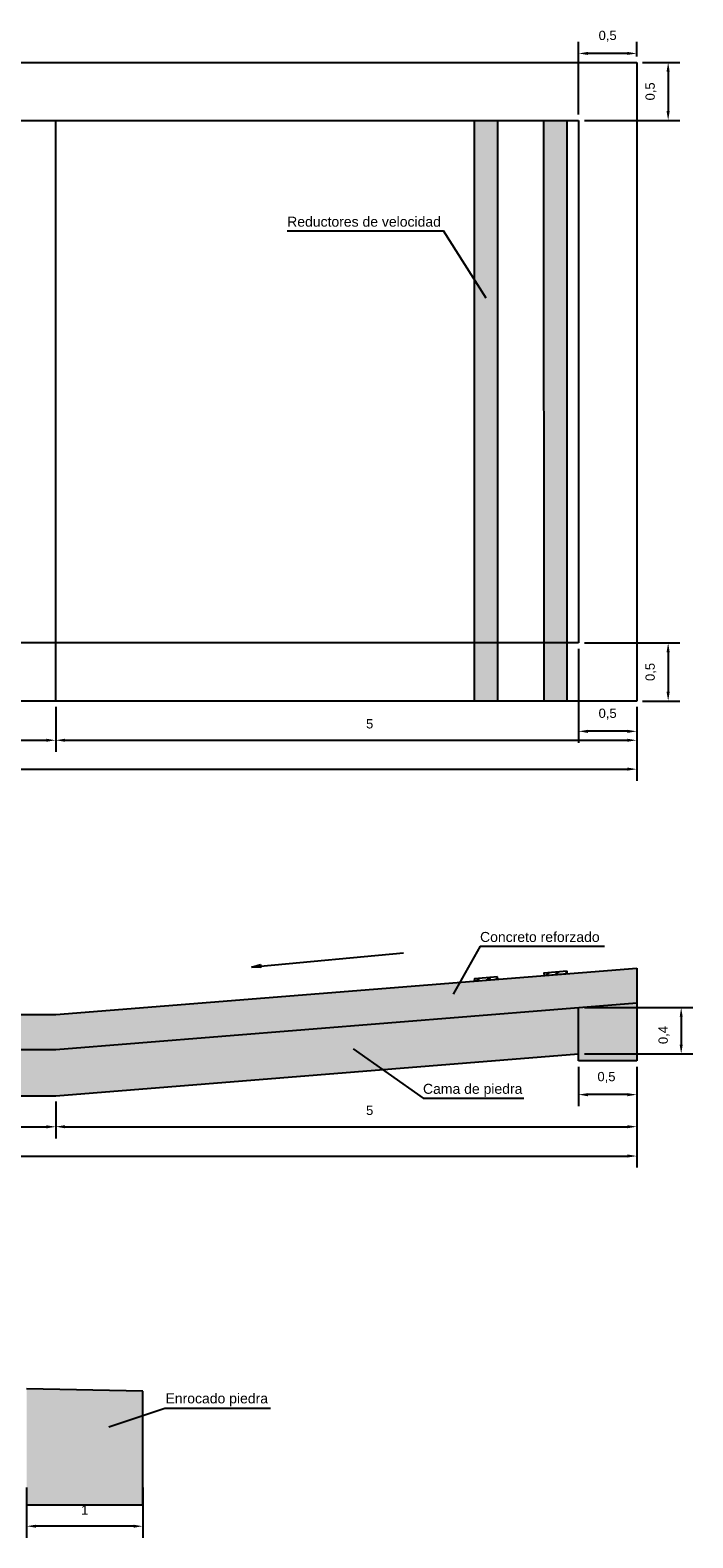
# Model space of a CAD drawing. Header units: millimetres. Extents: x 0 to 43.2, y 253 to 289.9.
# Tile 4 of 5: x 37.5 to 43.2, y 253.1 to 266.1. Entities that reach past the tile are written whole.
import ezdxf

# ---------------------------------------------------------------- set-up
doc = ezdxf.new("R2010")
doc.units = ezdxf.units.MM
doc.linetypes.add('DASHED2', pattern=[9.525, 6.35, -3.175])
for name, color, linetype in [('Concreto', 232, 'Continuous'), ('Medidas', 232, 'Continuous'), ('reducores', 190, 'Continuous'), ('roca', 32, 'Continuous'), ('sopte', 200, 'DASHED2')]:
    doc.layers.add(name, color=color, linetype=linetype)
doc.styles.get("Standard").update_dxf_attribs({"font": 'arial.ttf'})
doc.dimstyles.new('ISO-25', dxfattribs={"dimtxt": 2.5, "dimasz": 2.5, "dimexe": 1.25, "dimexo": 0.625, "dimtad": 1, "dimtxsty": 'Standard', "dimcen": 2.5, "dimadec": 0, "dimazin": 0, "dimtfac": 1, "dimtmove": 0, "dimatfit": 3, "dimfxl": 1, "dimarcsym": 0})

# ---------------------------------------------------------------- blocks, each defined once
blk = doc.blocks.new('*D12')
at = {"layer": 'Defpoints', "color": 0, "transparency": 16777216}
for p in [(26.735, 257.195), (42.735, 257.195), (42.735, 256.376)]:
    blk.add_point(p, dxfattribs=at)
at = {"layer": 'Medidas', "color": 0, "lineweight": -2, "transparency": 16777216}
for p, q in [((26.735, 257.145), (26.735, 256.276)), ((42.735, 257.145), (42.735, 256.276)), ((26.815, 256.376), (42.655, 256.376))]:
    blk.add_line(p, q, dxfattribs=at)
at = {"layer": 'Medidas', "color": 0, "transparency": 16777216}
for points in [[(26.815, 256.39), (26.815, 256.363), (26.735, 256.376)], [(42.655, 256.39), (42.655, 256.363), (42.735, 256.376)]]:
    blk.add_solid(points, dxfattribs=at)
at = {"layer": 'Medidas', "color": 0, "transparency": 16777216, "insert": (34.735, 256.517), "char_height": 0.08, "attachment_point": 5}
blk.add_mtext('16', dxfattribs=at)
blk = doc.blocks.new('*D15')
at = {"layer": 'Defpoints', "color": 0, "transparency": 16777216}
for p in [(31.735, 256.895), (37.735, 256.895), (37.735, 256.628)]:
    blk.add_point(p, dxfattribs=at)
at = {"layer": 'Medidas', "color": 0, "lineweight": -2, "transparency": 16777216}
for p, q in [((31.735, 256.845), (31.735, 256.528)), ((37.735, 256.845), (37.735, 256.528)), ((31.815, 256.628), (37.655, 256.628))]:
    blk.add_line(p, q, dxfattribs=at)
at = {"layer": 'Medidas', "color": 0, "transparency": 16777216}
for points in [[(31.815, 256.641), (31.815, 256.614), (31.735, 256.628)], [(37.655, 256.641), (37.655, 256.614), (37.735, 256.628)]]:
    blk.add_solid(points, dxfattribs=at)
at = {"layer": 'Medidas', "color": 0, "transparency": 16777216, "insert": (34.735, 256.769), "char_height": 0.08, "attachment_point": 5}
blk.add_mtext('6', dxfattribs=at)
blk = doc.blocks.new('*D17')
at = {"layer": 'Defpoints', "color": 0, "transparency": 16777216}
for p in [(42.735, 257.195), (37.735, 256.895), (42.735, 256.629)]:
    blk.add_point(p, dxfattribs=at)
at = {"layer": 'Medidas', "color": 0, "lineweight": -2, "transparency": 16777216}
for p, q in [((42.735, 257.145), (42.735, 256.529)), ((37.735, 256.845), (37.735, 256.529)), ((37.815, 256.629), (42.655, 256.629))]:
    blk.add_line(p, q, dxfattribs=at)
at = {"layer": 'Medidas', "color": 0, "transparency": 16777216}
for points in [[(37.815, 256.642), (37.815, 256.615), (37.735, 256.629)], [(42.655, 256.642), (42.655, 256.615), (42.735, 256.629)]]:
    blk.add_solid(points, dxfattribs=at)
at = {"layer": 'Medidas', "color": 0, "transparency": 16777216, "insert": (40.437, 256.769), "char_height": 0.08, "attachment_point": 5}
blk.add_mtext('5', dxfattribs=at)
blk = doc.blocks.new('*D18')
at = {"layer": 'Defpoints', "color": 0, "transparency": 16777216}
for p in [(42.235, 257.195), (42.735, 257.195), (42.235, 256.905)]:
    blk.add_point(p, dxfattribs=at)
at = {"layer": 'Medidas', "color": 0, "lineweight": -2, "transparency": 16777216}
for p, q in [((42.235, 257.145), (42.235, 256.805)), ((42.735, 257.145), (42.735, 256.805)), ((42.655, 256.905), (42.315, 256.905))]:
    blk.add_line(p, q, dxfattribs=at)
at = {"layer": 'Medidas', "color": 0, "transparency": 16777216}
for points in [[(42.315, 256.918), (42.315, 256.891), (42.235, 256.905)], [(42.655, 256.918), (42.655, 256.891), (42.735, 256.905)]]:
    blk.add_solid(points, dxfattribs=at)
at = {"layer": 'Medidas', "color": 0, "transparency": 16777216, "insert": (42.475, 257.053), "char_height": 0.08, "attachment_point": 5}
blk.add_mtext('0,5', dxfattribs=at)
blk = doc.blocks.new('*D21')
at = {"layer": 'Defpoints', "color": 0, "transparency": 16777216}
for p in [(42.235, 257.655), (42.235, 257.255), (43.118, 257.255)]:
    blk.add_point(p, dxfattribs=at)
at = {"layer": 'Medidas', "color": 0, "lineweight": -2, "transparency": 16777216}
for p, q in [((42.285, 257.655), (43.218, 257.655)), ((43.118, 257.575), (43.118, 257.335)), ((42.285, 257.255), (43.218, 257.255))]:
    blk.add_line(p, q, dxfattribs=at)
at = {"layer": 'Medidas', "color": 0, "transparency": 16777216}
for points in [[(43.105, 257.575), (43.131, 257.575), (43.118, 257.655)], [(43.105, 257.335), (43.131, 257.335), (43.118, 257.255)]]:
    blk.add_solid(points, dxfattribs=at)
at = {"layer": 'Medidas', "color": 0, "transparency": 16777216, "insert": (42.97, 257.418), "char_height": 0.08, "attachment_point": 5, "rotation": 90}
blk.add_mtext('0,4', dxfattribs=at)
blk = doc.blocks.new('*D28')
at = {"layer": 'Defpoints', "color": 0, "transparency": 16777216}
for p in [(37.485, 253.572), (38.485, 253.572), (37.485, 253.188)]:
    blk.add_point(p, dxfattribs=at)
at = {"layer": 'Medidas', "color": 0, "lineweight": -2, "transparency": 16777216}
for p, q in [((37.485, 253.522), (37.485, 253.088)), ((38.485, 253.522), (38.485, 253.088)), ((38.405, 253.188), (37.565, 253.188))]:
    blk.add_line(p, q, dxfattribs=at)
at = {"layer": 'Medidas', "color": 0, "transparency": 16777216}
for points in [[(37.565, 253.201), (37.565, 253.175), (37.485, 253.188)], [(38.405, 253.201), (38.405, 253.175), (38.485, 253.188)]]:
    blk.add_solid(points, dxfattribs=at)
at = {"layer": 'Medidas', "color": 0, "transparency": 16777216, "insert": (37.985, 253.328), "char_height": 0.08, "attachment_point": 5}
blk.add_mtext('1', dxfattribs=at)
blk = doc.blocks.new('*D36')
at = {"layer": 'Defpoints', "color": 0, "transparency": 16777216}
for p in [(26.735, 260.295), (42.735, 260.295), (42.735, 259.708)]:
    blk.add_point(p, dxfattribs=at)
at = {"layer": 'Medidas', "color": 0, "lineweight": -2, "transparency": 16777216}
for p, q in [((26.735, 260.245), (26.735, 259.608)), ((42.735, 260.245), (42.735, 259.608)), ((26.815, 259.708), (42.655, 259.708))]:
    blk.add_line(p, q, dxfattribs=at)
at = {"layer": 'Medidas', "color": 0, "transparency": 16777216}
for points in [[(26.815, 259.722), (26.815, 259.695), (26.735, 259.708)], [(42.655, 259.722), (42.655, 259.695), (42.735, 259.708)]]:
    blk.add_solid(points, dxfattribs=at)
at = {"layer": 'Medidas', "color": 0, "transparency": 16777216, "insert": (34.735, 259.849), "char_height": 0.08, "attachment_point": 5}
blk.add_mtext('16', dxfattribs=at)
blk = doc.blocks.new('*D37')
at = {"layer": 'Defpoints', "color": 0, "transparency": 16777216}
for p in [(31.735, 259.995), (37.735, 259.995), (37.735, 259.957)]:
    blk.add_point(p, dxfattribs=at)
at = {"layer": 'Medidas', "color": 0, "lineweight": -2, "transparency": 16777216}
for p, q in [((31.815, 259.957), (37.655, 259.957)), ((31.735, 259.945), (31.735, 259.857)), ((37.735, 259.945), (37.735, 259.857))]:
    blk.add_line(p, q, dxfattribs=at)
at = {"layer": 'Medidas', "color": 0, "transparency": 16777216}
for points in [[(31.815, 259.97), (31.815, 259.944), (31.735, 259.957)], [(37.655, 259.97), (37.655, 259.944), (37.735, 259.957)]]:
    blk.add_solid(points, dxfattribs=at)
at = {"layer": 'Medidas', "color": 0, "transparency": 16777216, "insert": (34.735, 260.098), "char_height": 0.08, "attachment_point": 5}
blk.add_mtext('6', dxfattribs=at)
blk = doc.blocks.new('*D39')
at = {"layer": 'Defpoints', "color": 0, "transparency": 16777216}
for p in [(37.735, 260.295), (42.735, 260.295), (42.735, 259.957)]:
    blk.add_point(p, dxfattribs=at)
at = {"layer": 'Medidas', "color": 0, "lineweight": -2, "transparency": 16777216}
for p, q in [((37.735, 260.245), (37.735, 259.857)), ((42.735, 260.245), (42.735, 259.857)), ((37.815, 259.957), (42.655, 259.957))]:
    blk.add_line(p, q, dxfattribs=at)
at = {"layer": 'Medidas', "color": 0, "transparency": 16777216}
for points in [[(37.815, 259.97), (37.815, 259.944), (37.735, 259.957)], [(42.655, 259.97), (42.655, 259.944), (42.735, 259.957)]]:
    blk.add_solid(points, dxfattribs=at)
at = {"layer": 'Medidas', "color": 0, "transparency": 16777216, "insert": (40.437, 260.098), "char_height": 0.08, "attachment_point": 5}
blk.add_mtext('5', dxfattribs=at)
blk = doc.blocks.new('*D53')
at = {"layer": 'Defpoints', "color": 0, "transparency": 16777216}
for p in [(42.235, 265.872), (42.735, 265.795), (42.235, 265.295)]:
    blk.add_point(p, dxfattribs=at)
at = {"layer": 'Medidas', "color": 0, "lineweight": -2, "transparency": 16777216}
for p, q in [((42.235, 265.345), (42.235, 265.972)), ((42.735, 265.845), (42.735, 265.972)), ((42.655, 265.872), (42.315, 265.872))]:
    blk.add_line(p, q, dxfattribs=at)
at = {"layer": 'Medidas', "color": 0, "transparency": 16777216}
for points in [[(42.315, 265.885), (42.315, 265.859), (42.235, 265.872)], [(42.655, 265.885), (42.655, 265.859), (42.735, 265.872)]]:
    blk.add_solid(points, dxfattribs=at)
at = {"layer": 'Medidas', "color": 0, "transparency": 16777216, "insert": (42.485, 266.02), "char_height": 0.08, "attachment_point": 5}
blk.add_mtext('0,5', dxfattribs=at)
blk = doc.blocks.new('*D54')
at = {"layer": 'Defpoints', "color": 0, "transparency": 16777216}
for p in [(42.735, 265.795), (42.235, 265.295), (43.006, 265.295)]:
    blk.add_point(p, dxfattribs=at)
at = {"layer": 'Medidas', "color": 0, "lineweight": -2, "transparency": 16777216}
for p, q in [((42.785, 265.795), (43.106, 265.795)), ((43.006, 265.715), (43.006, 265.375)), ((42.285, 265.295), (43.106, 265.295))]:
    blk.add_line(p, q, dxfattribs=at)
at = {"layer": 'Medidas', "color": 0, "transparency": 16777216}
for points in [[(42.992, 265.715), (43.019, 265.715), (43.006, 265.795)], [(42.992, 265.375), (43.019, 265.375), (43.006, 265.295)]]:
    blk.add_solid(points, dxfattribs=at)
at = {"layer": 'Medidas', "color": 0, "transparency": 16777216, "insert": (42.858, 265.545), "char_height": 0.08, "attachment_point": 5, "rotation": 90}
blk.add_mtext('0,5', dxfattribs=at)
blk = doc.blocks.new('*D55')
at = {"layer": 'Defpoints', "color": 0, "transparency": 16777216}
for p in [(42.235, 260.795), (42.735, 260.295), (42.235, 260.034)]:
    blk.add_point(p, dxfattribs=at)
at = {"layer": 'Medidas', "color": 0, "lineweight": -2, "transparency": 16777216}
for p, q in [((42.235, 260.745), (42.235, 259.934)), ((42.735, 260.245), (42.735, 259.934)), ((42.655, 260.034), (42.315, 260.034))]:
    blk.add_line(p, q, dxfattribs=at)
at = {"layer": 'Medidas', "color": 0, "transparency": 16777216}
for points in [[(42.315, 260.047), (42.315, 260.02), (42.235, 260.034)], [(42.655, 260.047), (42.655, 260.02), (42.735, 260.034)]]:
    blk.add_solid(points, dxfattribs=at)
at = {"layer": 'Medidas', "color": 0, "transparency": 16777216, "insert": (42.485, 260.182), "char_height": 0.08, "attachment_point": 5}
blk.add_mtext('0,5', dxfattribs=at)
blk = doc.blocks.new('*D56')
at = {"layer": 'Defpoints', "color": 0, "transparency": 16777216}
for p in [(42.235, 260.795), (42.735, 260.295), (43.006, 260.295)]:
    blk.add_point(p, dxfattribs=at)
at = {"layer": 'Medidas', "color": 0, "lineweight": -2, "transparency": 16777216}
for p, q in [((42.285, 260.795), (43.106, 260.795)), ((43.006, 260.715), (43.006, 260.375)), ((42.785, 260.295), (43.106, 260.295))]:
    blk.add_line(p, q, dxfattribs=at)
at = {"layer": 'Medidas', "color": 0, "transparency": 16777216}
for points in [[(42.992, 260.715), (43.019, 260.715), (43.006, 260.795)], [(42.992, 260.375), (43.019, 260.375), (43.006, 260.295)]]:
    blk.add_solid(points, dxfattribs=at)
at = {"layer": 'Medidas', "color": 0, "transparency": 16777216, "insert": (42.858, 260.545), "char_height": 0.08, "attachment_point": 5, "rotation": 90}
blk.add_mtext('0,5', dxfattribs=at)

msp = doc.modelspace()

# ---------------------------------------------------------------- hatches: boundary and pattern name
at = {"layer": 'Concreto', "transparency": 33554687}
h = msp.add_hatch(dxfattribs=at)
h.set_pattern_fill('AR-CONC', color=256, scale=0.002)
h.set_pattern_definition([(50, (0, 2.76695), (0.36436934, -0.03187817), [0.0381, -0.4191]), (355, (0, 2.76695), (-0.07048684, 0.3821137), [0.03048, -0.33528117]), (100.45144, (0.03036, 2.7643), (0.2938825, 0.3502355), [0.03238, -0.3561805]), (46.1842, (0, 2.86855), (0.5421581, -0.08408466), [0.05715, -0.62865]), (96.63556, (0.0452, 2.86154), (0.4748083, 0.4948522), [0.04857, -0.5342712]), (351.18415, (0, 2.86855), (0.4748083, 0.4948522), [0.0457199, -0.5029195]), (21, (0.0508, 2.84315), (0.30322878, -0.2045304), [0.0381, -0.4191]), (326, (0.0508, 2.84315), (0.12360406, 0.36837593), [0.03048, -0.33528]), (71.45144, (0.07607, 2.8261), (0.42683284, 0.16384554), [0.03238, -0.3561799]), (37.5, (0, 2.76695), (0.006177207, 0.16911008), [0, -0.331216, 0, -0.34036, 0, -0.33655]), (7.5, (0, 2.76695), (0.13363933, 0.20036115), [0, -0.194056, 0, -0.323596, 0, -0.12827]), (327.5, (-0.11328, 2.76695), (0.27118119, -0.01145749), [0, -0.127, 0, -0.39624, 0, -0.52578]), (317.5, (-0.16408, 2.76695), (0.29625836, 0.05085298), [0, -0.1651, 0, -0.263144, 0, -0.37338])])
h.paths.add_polyline_path([(28.131, 257.883), (28.131, 257.883), (27.931, 257.899), (26.735, 257.995), (26.735, 257.695), (31.735, 257.295), (37.735, 257.295), (42.735, 257.695), (42.735, 257.995), (41.539, 257.899), (41.539, 257.899), (41.34, 257.883), (37.735, 257.595), (31.735, 257.595)])
h.paths.add_polyline_path([(27.235, 257.655), (26.735, 257.695), (26.735, 257.195), (27.235, 257.195)])
h.paths.add_polyline_path([(42.735, 257.695), (42.235, 257.655), (42.235, 257.195), (42.735, 257.195)])
at = {"layer": 'Medidas', "transparency": 33554687}
h = msp.add_hatch(color=256, dxfattribs=at)
h.dxf.hatch_style = 1
h.paths.add_polyline_path([(39.419, 258.004), (39.497, 258.025), (39.498, 258.012), (39.5, 257.999)])
at = {"layer": 'reducores', "transparency": 33554687}
h = msp.add_hatch(dxfattribs=at)
h.set_pattern_fill('DOLMIT', color=256, scale=0.0072, angle=37)
h.set_pattern_definition([(37, (0, 2.305793), (-0.027514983, 0.0365136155), []), (82, (0, 2.30579), (-0.12805711, 0.01799725), [0.06465784, -0.12931569])])
h.paths.add_polyline_path([(28.131, 265.295), (27.931, 265.295), (27.931, 260.295), (28.131, 260.295)])
h.paths.add_polyline_path([(27.533, 265.295), (27.333, 265.295), (27.333, 260.295), (27.533, 260.295)])
h.paths.add_polyline_path([(41.539, 265.295), (41.34, 265.295), (41.34, 260.295), (41.539, 260.295)])
h.paths.add_polyline_path([(42.137, 265.295), (41.937, 265.295), (41.938, 260.295), (42.137, 260.295)])
h = msp.add_hatch(dxfattribs=at)
h.set_pattern_fill('DOLMIT', color=256, scale=0.0072, angle=37)
h.set_pattern_definition([(37, (0, 2.76695), (-0.027514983, 0.0365136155), []), (82, (0, 2.76695), (-0.12805711, 0.01799725), [0.06465784, -0.12931569])])
h.paths.add_polyline_path([(27.534, 257.951), (27.335, 257.967), (27.333, 257.947), (27.533, 257.931)])
h.paths.add_polyline_path([(28.132, 257.903), (27.933, 257.919), (27.931, 257.899), (28.131, 257.883)])
h.paths.add_polyline_path([(42.136, 257.967), (41.936, 257.951), (41.938, 257.931), (42.137, 257.947)])
h.paths.add_polyline_path([(41.537, 257.919), (41.338, 257.903), (41.34, 257.883), (41.539, 257.899)])
at = {"layer": 'roca', "transparency": 33554607}
h = msp.add_hatch(dxfattribs=at)
h.set_pattern_fill('GRAVEL', color=256, scale=0.0089)
h.set_pattern_definition([(228.0127875, (0.162763, 5.825621), (-1.8084800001, -2.0345399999), [0.0304132, -3.01091304]), (184.969741, (0.142418, 5.803015), (2.71271999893, 0.22606001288), [0.05219002, -5.16681035]), (132.510447, (0.090424, 5.798494), (2.26060000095, -2.4866599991), [0.03679986, -3.64319033]), (267.273689, (0.002261, 5.741979), (0.22606000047, 4.52119999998), [0.0475264, -4.70511293]), (292.833654, (0, 5.694506), (-1.1303000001, 2.71271999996), [0.0466034, -4.61374289]), (357.273689, (0.018085, 5.651555), (-4.52119999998, 0.22606000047), [0.0475264, -4.70511293]), (37.6942405, (0.065557, 5.6492945), (-2.93877999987, -2.26060000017), [0.06285124, -6.22226726]), (72.2553284, (0.115291, 5.687725), (1.58242000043, 4.97331999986), [0.05933804, -5.87446784]), (121.4295656, (0.133375, 5.74424), (-1.80848000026, 2.93877999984), [0.04768736, -4.72105357]), (175.236358, (0.108509, 5.78493), (2.48666, -0.2260600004), [0.05444248, -2.66768039]), (222.3974378, (0.0542544, 5.789452), (-2.71271999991, -2.4866600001), [0.07040593, -6.97019275]), (138.814075, (0.22606, 5.739718), (-1.5824199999, 1.3563600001), [0.0240304, -2.37902036]), (171.4692344, (0.207975, 5.755543), (2.9387800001, -0.4521199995), [0.0457177, -4.52606287]), (225, (0.16276, 5.76232), (-3e-17, -0.22606), [0.03196963, -0.28772749]), (203.19859, (0.14694, 5.789452), (1.1303, 0.45212), [0.01721628, -1.7044054]), (291.80141, (0.131115, 5.78267), (-0.22606, 0.67818), [0.02434734, -1.19302302]), (30.963757, (0.140157, 5.760064), (0.67818, 0.45212), [0.03954445, -1.27860054]), (161.56505, (0.174066, 5.78041), (0.45212, -0.22606), [0.02859456, -0.68626993]), (16.3895403, (0, 5.78267), (2.2606, 0.67818), [0.04005783, -3.96573557]), (70.346176, (0.03843, 5.793973), (-0.9042400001, -2.48666), [0.0336063, -3.3270172]), (293.19859, (0.174066, 5.82562), (-0.45212, 1.1303), [0.03443233, -1.68718934]), (343.6104597, (0.18763, 5.793973), (-2.26060000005, 0.67817999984), [0.04005783, -3.96573557]), (339.443955, (0, 5.642513), (-1.1303, 0.45212), [0.03862913, -1.89282835]), (294.7751406, (0.03617, 5.628949), (-1.1303000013, 2.4866599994), [0.03236682, -3.20431981]), (66.80141, (0.176327, 5.59956), (0.45212, 1.1303), [0.03443233, -1.68718934]), (17.3540246, (0.18989, 5.63121), (-2.93877999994, -0.9042400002), [0.03789466, -3.75156146]), (69.443955, (0.065557, 5.59956), (-0.45212, -1.1303), [0.01931457, -1.91214292]), (101.309932, (0.162763, 5.59956), (-0.22606, 0.90424), [0.0115268, -1.14115755]), (165.963757, (0.1605, 5.610864), (0.67818, -0.22606), [0.0466034, -0.88546586]), (186.009006, (0.115291, 5.622167), (2.2606, 0.2260600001), [0.04318876, -4.27568147]), (303.690068, (0.14016, 5.73972), (-0.22606, 0.45212), [0.03260283, -0.7824681]), (353.1572266, (0.158242, 5.712591), (3.84302000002, -0.4521199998), [0.05692055, -5.6351248]), (60.945396, (0.214757, 5.70581), (-0.90424, -1.58242), [0.02327423, -2.30415592]), (90, (0.22606, 5.72615), (-0.22606, 0.22606), [0.0135636, -0.2124964]), (120.256437, (0.11077, 5.628949), (0.9042399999, -1.5824200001), [0.03140516, -3.10912073]), (48.0127875, (0.094945, 5.656076), (1.8084800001, 2.0345399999), [0.06082642, -2.98049984]), (0, (0.13564, 5.70129), (0.22606, 0.22606), [0.0587756, -0.1672844]), (325.3048465, (0.194412, 5.701288), (2.26060000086, -1.5824199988), [0.03574325, -3.53857919]), (254.054604, (0.2238, 5.680943), (-0.22606, -0.90424), [0.03291479, -1.61282685]), (207.6459754, (0.214757, 5.649294), (-4.29514000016, -2.2605999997), [0.05359091, -5.30550933]), (175.4260787, (0.167284, 5.624428), (-2.93878, 0.22606), [0.05669562, -5.61286033])])
h.paths.add_polyline_path([(27.235, 257.655), (27.235, 257.255), (31.735, 256.895), (37.735, 256.895), (42.235, 257.255), (42.235, 257.655), (37.735, 257.295), (31.735, 257.295)])
h = msp.add_hatch(dxfattribs=at)
h.set_pattern_fill('GRAVEL', color=256, scale=0.0089)
h.set_pattern_definition([(228.0127875, (5.19604, 6.66493), (-1.8084800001, -2.0345399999), [0.0304132, -3.01091304]), (184.969741, (5.175695, 6.642323), (2.71271999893, 0.22606001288), [0.05219002, -5.16681035]), (132.510447, (5.123701, 6.637802), (2.26060000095, -2.4866599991), [0.03679986, -3.64319033]), (267.273689, (5.035537, 6.581287), (0.22606000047, 4.52119999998), [0.0475264, -4.70511293]), (292.833654, (5.033277, 6.533815), (-1.1303000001, 2.71271999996), [0.0466034, -4.61374289]), (357.273689, (5.051362, 6.490863), (-4.52119999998, 0.22606000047), [0.0475264, -4.70511293]), (37.6942405, (5.098834, 6.4886026), (-2.93877999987, -2.26060000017), [0.06285124, -6.22226726]), (72.2553284, (5.148567, 6.527033), (1.58242000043, 4.97331999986), [0.05933804, -5.87446784]), (121.4295656, (5.166652, 6.583548), (-1.80848000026, 2.93877999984), [0.04768736, -4.72105357]), (175.236358, (5.141786, 6.624239), (2.48666, -0.2260600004), [0.05444248, -2.66768039]), (222.3974378, (5.087531, 6.62876), (-2.71271999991, -2.4866600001), [0.07040593, -6.97019275]), (138.814075, (5.259337, 6.579027), (-1.5824199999, 1.3563600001), [0.0240304, -2.37902036]), (171.4692344, (5.241252, 6.594851), (2.9387800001, -0.4521199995), [0.0457177, -4.52606287]), (225, (5.19604, 6.60163), (-3e-17, -0.22606), [0.03196963, -0.28772749]), (203.19859, (5.180216, 6.62876), (1.1303, 0.45212), [0.01721628, -1.7044054]), (291.80141, (5.16439, 6.62198), (-0.22606, 0.67818), [0.02434734, -1.19302302]), (30.963757, (5.173434, 6.599372), (0.67818, 0.45212), [0.03954445, -1.27860054]), (161.56505, (5.20734, 6.61972), (0.45212, -0.22606), [0.02859456, -0.68626993]), (16.3895403, (5.033277, 6.621978), (2.2606, 0.67818), [0.04005783, -3.96573557]), (70.346176, (5.071707, 6.633281), (-0.9042400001, -2.48666), [0.0336063, -3.3270172]), (293.19859, (5.207343, 6.66493), (-0.45212, 1.1303), [0.03443233, -1.68718934]), (343.6104597, (5.220907, 6.633281), (-2.26060000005, 0.67817999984), [0.04005783, -3.96573557]), (339.443955, (5.033277, 6.48182), (-1.1303, 0.45212), [0.03862913, -1.89282835]), (294.7751406, (5.069446, 6.468257), (-1.1303000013, 2.4866599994), [0.03236682, -3.20431981]), (66.80141, (5.209604, 6.43887), (0.45212, 1.1303), [0.03443233, -1.68718934]), (17.3540246, (5.223167, 6.470518), (-2.93877999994, -0.9042400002), [0.03789466, -3.75156146]), (69.443955, (5.098834, 6.43887), (-0.45212, -1.1303), [0.01931457, -1.91214292]), (101.309932, (5.19604, 6.43887), (-0.22606, 0.90424), [0.0115268, -1.14115755]), (165.963757, (5.19378, 6.45017), (0.67818, -0.22606), [0.0466034, -0.88546586]), (186.009006, (5.148567, 6.461475), (2.2606, 0.2260600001), [0.04318876, -4.27568147]), (303.690068, (5.173434, 6.579027), (-0.22606, 0.45212), [0.03260283, -0.7824681]), (353.1572266, (5.191519, 6.551899), (3.84302000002, -0.4521199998), [0.05692055, -5.6351248]), (60.945396, (5.248034, 6.545118), (-0.90424, -1.58242), [0.02327423, -2.30415592]), (90, (5.25934, 6.56546), (-0.22606, 0.22606), [0.0135636, -0.2124964]), (120.256437, (5.144046, 6.468257), (0.9042399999, -1.5824200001), [0.03140516, -3.10912073]), (48.0127875, (5.128222, 6.495384), (1.8084800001, 2.0345399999), [0.06082642, -2.98049984]), (0, (5.16891, 6.5406), (0.22606, 0.22606), [0.0587756, -0.1672844]), (325.3048465, (5.227688, 6.540596), (2.26060000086, -1.5824199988), [0.03574325, -3.53857919]), (254.054604, (5.257076, 6.52025), (-0.22606, -0.90424), [0.03291479, -1.61282685]), (207.6459754, (5.248034, 6.488603), (-4.29514000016, -2.2605999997), [0.05359091, -5.30550933]), (175.4260787, (5.200561, 6.463736), (-2.93878, 0.22606), [0.05669562, -5.61286033])])
h.paths.add_polyline_path([(31.985, 253.482), (31.985, 254.182), (31.985, 254.482), (30.985, 254.482), (30.985, 253.482)])
h.paths.add_polyline_path([(36.985, 253.682), (36.985, 254.082), (32.485, 254.172), (32.485, 253.772)])
h.paths.add_polyline_path([(37.485, 254.372), (37.485, 254.072), (37.485, 253.372), (38.485, 253.372), (38.485, 254.352)])

# ---------------------------------------------------------------- linework, layer by layer
for p, q in [((26.735, 265.795), (42.735, 265.795)), ((42.735, 265.795), (42.735, 260.295)), ((37.735, 260.295), (37.735, 265.295)), ((42.735, 260.295), (26.735, 260.295)), ((37.735, 257.595), (42.735, 257.995)), ((42.735, 257.995), (42.735, 257.695)), ((37.735, 257.295), (42.735, 257.695)), ((42.235, 257.195), (42.235, 257.655)), ((42.735, 257.695), (42.735, 257.195)), ((31.735, 257.595), (37.735, 257.595)), ((31.735, 257.295), (37.735, 257.295)), ((37.735, 256.895), (42.235, 257.255)), ((42.735, 257.195), (42.235, 257.195)), ((31.735, 256.895), (37.735, 256.895)), ((38.485, 254.352), (37.485, 254.372)), ((38.485, 253.572), (38.485, 254.352)), ((38.485, 253.372), (38.485, 254.352)), ((37.485, 253.372), (38.485, 253.372))]:
    msp.add_line(p, q)
at = {"layer": 'Medidas'}
for p, q in [((39.727, 264.343), (41.072, 264.343)), ((41.44, 263.764), (41.072, 264.343)), ((41.387, 258.183), (41.156, 257.769)), ((41.387, 258.183), (42.457, 258.183)), ((39.419, 258.004), (39.497, 258.025)), ((39.497, 258.025), (39.5, 257.999)), ((39.497, 258.025), (39.498, 258.012)), ((39.498, 258.012), (40.727, 258.126)), ((39.5, 257.999), (39.419, 258.004)), ((40.296, 257.298), (40.896, 256.875)), ((40.896, 256.875), (41.765, 256.875)), ((38.191, 254.044), (38.675, 254.206)), ((38.675, 254.206), (39.583, 254.206))]:
    msp.add_line(p, q, dxfattribs=at)
at = {"layer": 'reducores'}
for p, q in [((41.34, 260.295), (41.34, 265.295)), ((41.539, 260.295), (41.539, 265.295)), ((41.938, 260.295), (41.937, 265.295)), ((42.137, 260.295), (42.137, 265.295))]:
    msp.add_line(p, q, dxfattribs=at)
for points in [[(41.537, 257.919), (41.338, 257.903), (41.34, 257.883), (41.539, 257.899)], [(42.136, 257.967), (41.936, 257.951), (41.938, 257.931), (42.137, 257.947)]]:
    msp.add_lwpolyline(points, close=True, dxfattribs=at)
at = {"layer": 'sopte'}
for p, q in [((27.235, 265.295), (42.235, 265.295)), ((42.235, 265.295), (42.235, 260.795)), ((42.235, 260.795), (27.235, 260.795))]:
    msp.add_line(p, q, dxfattribs=at)

# ---------------------------------------------------------------- texts
at = {"layer": 'Medidas', "char_height": 0.08607, "attachment_point": 1}
for s, insert in [('Reductores de velocidad ', (39.727, 264.466)), ('Concreto reforzado ', (41.387, 258.306)), ('Cama de piedra\\P ', (40.896, 256.998)), ('Enrocado piedra\\P ', (38.68, 254.332))]:
    msp.add_mtext_dynamic_manual_height_columns(s, width=1.39658, gutter_width=9.911, heights=[0.323], dxfattribs=dict(at, insert=insert))

# ---------------------------------------------------------------- dimensions: what is measured, and where the dimension line sits
at = {"layer": 'Medidas'}
for base, p1, p2, picture, middle in [((42.235, 265.872), (42.735, 265.795), (42.235, 265.295), '*D53', (42.485, 265.872)), ((42.235, 260.034), (42.735, 260.295), (42.235, 260.795), '*D55', (42.485, 260.034)), ((42.735, 259.708), (26.735, 260.295), (42.735, 260.295), '*D36', (34.735, 259.708)), ((42.735, 259.957), (37.735, 260.295), (42.735, 260.295), '*D39', (40.437, 259.957)), ((37.735, 259.957), (31.735, 259.995), (37.735, 259.995), '*D37', (34.735, 259.957)), ((42.735, 256.376), (26.735, 257.195), (42.735, 257.195), '*D12', (34.735, 256.376)), ((42.735, 256.629), (37.735, 256.895), (42.735, 257.195), '*D17', (40.437, 256.629)), ((42.235, 256.905), (42.735, 257.195), (42.235, 257.195), '*D18', (42.475, 256.905)), ((37.735, 256.628), (31.735, 256.895), (37.735, 256.895), '*D15', (34.735, 256.628)), ((37.485, 253.188), (38.485, 253.572), (37.485, 253.572), '*D28', (37.985, 253.188))]:
    dim = msp.add_linear_dim(base=base, p1=p1, p2=p2, dimstyle='ISO-25', override={"dimtxt": 0.08, "dimasz": 0.08, "dimexe": 0.1, "dimexo": 0.05, "dimgap": 0.1}, dxfattribs=at)
    dim.commit()
    dim.dimension.update_dxf_attribs({"geometry": picture, "text_midpoint": middle, "dimtype": 160})
for base, p1, p2, picture, middle in [((43.006, 265.295), (42.735, 265.795), (42.235, 265.295), '*D54', (43.006, 265.545)), ((43.006, 260.295), (42.235, 260.795), (42.735, 260.295), '*D56', (43.006, 260.545)), ((43.118, 257.255), (42.235, 257.655), (42.235, 257.255), '*D21', (43.118, 257.418))]:
    dim = msp.add_linear_dim(base=base, p1=p1, p2=p2, angle=90, dimstyle='ISO-25', override={"dimtxt": 0.08, "dimasz": 0.08, "dimexe": 0.1, "dimexo": 0.05, "dimgap": 0.1}, dxfattribs=at)
    dim.commit()
    dim.dimension.update_dxf_attribs({"geometry": picture, "text_midpoint": middle, "dimtype": 160})

doc.saveas('drawing.dxf')
